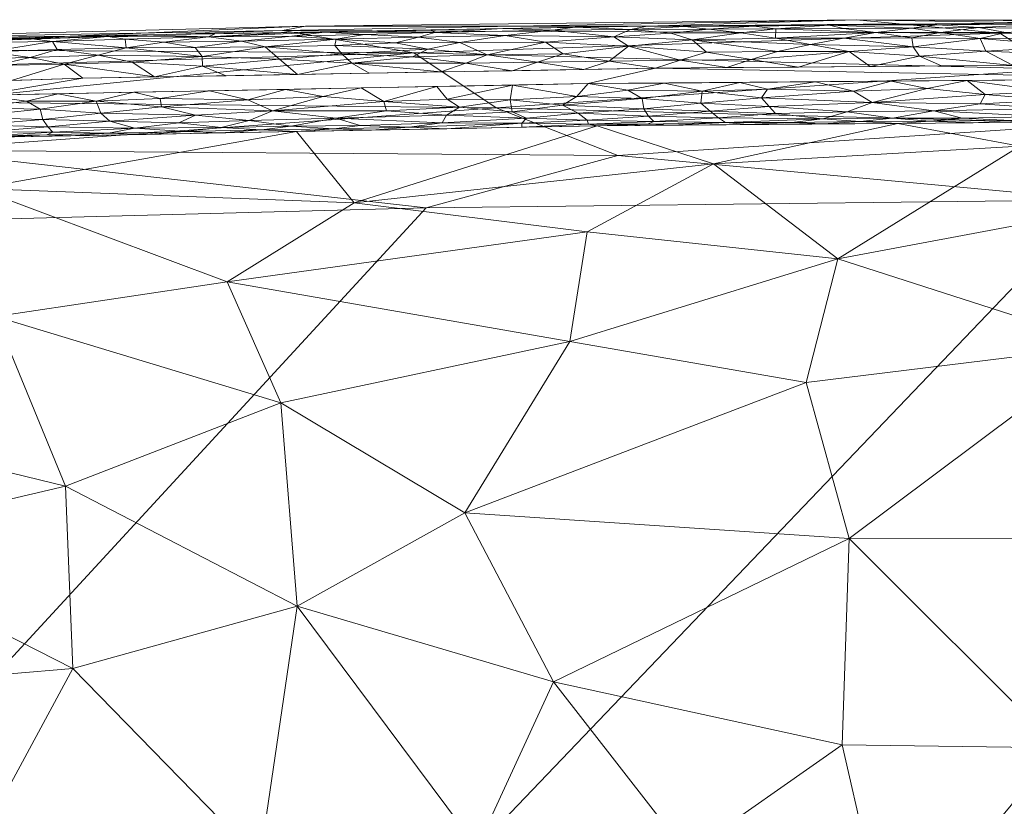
# Model space of a CAD drawing. Header units: millimetres. Extents: x -277 to 277, y 0 to 420.
# Tile 77 of 129: x -84 to -38, y 383 to 420. Entities that reach past the tile are written whole.
import ezdxf

# ---------------------------------------------------------------- set-up
doc = ezdxf.new("R2010")
doc.units = ezdxf.units.MM
doc.layers.add('A-GENM', color=13, linetype='Continuous')

# ---------------------------------------------------------------- blocks, each defined once
blk = doc.blocks.new('MODEL_CCASF646-0000410R0 - MODEL_CCASF646-0000410R0-462766-Preview')
at = {"layer": 'A-GENM', "lineweight": 9}
mesh = blk.add_polyface(dxfattribs=at)
corners = [(0.001, -418.071), (27.058, -418.028), (54.115, -417.814), (81.168, -417.341), (108.211, -416.472), (135.228, -414.994), (162.175, -412.551), (188.927, -408.504), (215.094, -401.625), (239.316, -389.574), (257.878, -369.901), (268.06, -344.836), (272.607, -318.164), (274.418, -291.167), (274.985, -264.116), (275.046, -237.058), (274.991, -209.999), (275.046, -182.942), (274.985, -155.884), (274.418, -128.833), (272.607, -101.836), (268.06, -75.164), (257.877, -50.099), (239.315, -30.426), (215.094, -18.375), (188.927, -11.496), (162.175, -7.449), (135.228, -5.006), (108.211, -3.528), (81.168, -2.659), (54.114, -2.186), (27.058, -1.972), (-0.001, -1.929), (-27.058, -1.972), (-54.115, -2.186), (-81.168, -2.659), (-108.211, -3.528), (-135.228, -5.006), (-162.175, -7.449), (-188.927, -11.496), (-215.094, -18.375), (-239.316, -30.426), (-257.878, -50.099), (-268.06, -75.164), (-272.607, -101.836), (-274.418, -128.833), (-274.985, -155.884), (-275.046, -182.942), (-274.991, -210.001), (-275.046, -237.058), (-274.985, -264.116), (-274.418, -291.167), (-272.607, -318.164), (-268.06, -344.836), (-257.877, -369.901), (-239.315, -389.574), (-215.094, -401.625), (-188.927, -408.504), (-162.175, -412.551), (-135.228, -414.994), (-108.211, -416.472), (-81.168, -417.341), (-54.114, -417.814), (-27.058, -418.028), (0, -417.379), (-28.642, -417.322), (-57.282, -417.085), (-85.919, -416.539), (-114.541, -415.492), (-143.122, -413.633), (-171.583, -410.421), (-199.673, -404.829), (-226.506, -394.82), (-249.166, -377.316), (-263.208, -352.36), (-269.623, -324.447), (-272.114, -295.914), (-272.885, -267.283), (-272.992, -238.642), (-272.958, -210), (-272.992, -181.358), (-272.885, -152.717), (-272.113, -124.086), (-269.623, -95.553), (-263.208, -67.64), (-249.167, -42.684), (-226.506, -25.18), (-199.673, -15.171), (-171.583, -9.579), (-143.122, -6.367), (-114.541, -4.508), (-85.919, -3.46), (-57.282, -2.915), (-28.642, -2.678), (0, -2.621), (28.642, -2.678), (57.282, -2.915), (85.919, -3.46), (114.541, -4.508), (143.122, -6.367), (171.583, -9.579), (199.673, -15.171), (226.506, -25.18), (249.167, -42.684), (263.208, -67.64), (269.623, -95.553), (272.113, -124.086), (272.885, -152.717), (272.992, -181.358), (272.958, -210), (272.992, -238.642), (272.885, -267.283), (272.114, -295.914), (269.623, -324.447), (263.208, -352.36), (249.166, -377.316), (226.506, -394.82), (199.673, -404.829), (171.583, -410.421), (143.122, -413.633), (114.541, -415.492), (85.919, -416.539), (57.282, -417.085), (28.642, -417.322)]
mesh.append_faces([[corners[k] for k in face] for face in [(42, 85, 41), (41, 86, 40), (86, 41, 85), (40, 87, 39), (117, 8, 116), (25, 101, 24), (100, 26, 99), (23, 103, 22), (103, 23, 102), (24, 102, 23), (102, 24, 101)]], dxfattribs={"vtx0": -1, "vtx1": -1})
mesh.append_faces([[corners[k] for k in face] for face in [(53, 74, 75, 52), (74, 53, 54, 73), (55, 72, 73), (72, 55, 56), (73, 54, 55), (78, 49, 50, 77), (79, 48, 49, 78), (77, 50, 51, 76), (52, 75, 76, 51), (65, 62, 63, 64), (62, 65, 66), (71, 56, 57), (56, 71, 72), (80, 46, 47, 79), (88, 38, 39, 87), (40, 86, 87), (89, 37, 38, 88), (90, 36, 37, 89), (91, 35, 36, 90), (92, 34, 35, 91), (93, 33, 34, 92), (94, 32, 33, 93), (122, 2, 3, 121), (121, 3, 4, 120), (2, 122, 123), (120, 4, 5, 119), (119, 5, 6, 118), (118, 6, 7, 117), (117, 7, 8), (116, 8, 9), (9, 115, 116), (115, 9, 10), (14, 110, 111, 13), (15, 109, 110, 14), (109, 15, 16), (27, 98, 99, 26), (98, 27, 28), (31, 94, 95, 30), (30, 95, 96, 29), (94, 31, 32), (29, 96, 97), (18, 107, 108, 17), (20, 105, 106, 19), (19, 106, 107, 18), (17, 108, 109, 16), (105, 20, 21, 104), (104, 21, 22, 103)]], dxfattribs={"vtx0": -1, "vtx2": -1})
mesh.append_faces([[corners[k] for k in face] for face in [(64, 63, 0, 1)]], dxfattribs={"vtx0": -1, "vtx3": -1})
mesh.append_faces([[corners[k] for k in face] for face in [(80, 81, 46), (47, 48, 79), (111, 112, 13)]], dxfattribs={"vtx1": -1, "vtx2": -1})
mesh.append_faces([[corners[k] for k in face] for face in [(66, 67, 61, 62), (67, 68, 60, 61), (70, 71, 57, 58), (68, 69, 59, 60), (69, 70, 58, 59), (45, 46, 81, 82), (44, 45, 82, 83), (43, 44, 83, 84), (42, 43, 84, 85), (123, 64, 1, 2), (10, 11, 114, 115), (113, 114, 11, 12), (112, 113, 12, 13), (100, 101, 25, 26), (28, 29, 97, 98)]], dxfattribs={"vtx1": -1, "vtx3": -1})
mesh = blk.add_polyface(dxfattribs=at)
corners = [(266.046, -210, -63.976), (266.075, -242.593, -63.976), (265.821, -274.887, -63.976), (264.382, -306.932, -63.976), (259.696, -338.602, -63.976), (247.12, -368.063, -63.976), (223.086, -388.983, -63.976), (192.998, -400.048, -63.976), (161.574, -405.693, -63.976), (129.877, -408.715, -63.976), (97.866, -410.36, -63.976), (64.948, -411.226, -63.976), (33.242, -411.595, -63.976), (0, -411.695, -63.976), (-33.017, -411.597, -63.976), (-65.431, -411.217, -63.976), (-97.019, -410.391, -63.976), (-129.264, -408.757, -63.976), (-161.334, -405.724, -63.976), (-192.843, -400.087, -63.976), (-223.038, -389.009, -63.976), (-247.098, -368.096, -63.976), (-259.65, -338.791, -63.976), (-264.342, -307.422, -63.976), (-265.818, -275.039, -63.976), (-266.074, -243.581, -63.976), (-266.046, -210, -63.976), (-266.075, -177.407, -63.976), (-265.821, -145.113, -63.976), (-264.382, -113.068, -63.976), (-259.696, -81.398, -63.976), (-247.12, -51.937, -63.976), (-223.086, -31.017, -63.976), (-192.998, -19.952, -63.976), (-161.574, -14.307, -63.976), (-129.877, -11.285, -63.976), (-97.866, -9.64, -63.976), (-64.948, -8.774, -63.976), (-33.242, -8.405, -63.976), (0, -8.305, -63.976), (33.017, -8.403, -63.976), (65.431, -8.783, -63.976), (97.019, -9.609, -63.976), (129.264, -11.243, -63.976), (161.334, -14.276, -63.976), (192.843, -19.913, -63.976), (223.038, -30.991, -63.976), (247.098, -51.904, -63.976), (259.65, -81.209, -63.976), (264.342, -112.578, -63.976), (265.818, -144.961, -63.976), (266.074, -176.419, -63.976), (-238.498, -210, -63.976), (-238.52, -242.266, -63.976), (-238.122, -272.174, -63.976), (-235.984, -302.451, -63.976), (-228.82, -331.787, -63.976), (-210.58, -355.979, -63.976), (-183.132, -369.371, -63.976), (-153.456, -375.754, -63.976), (-123.072, -379.016, -63.976), (-92.032, -380.731, -63.976), (-62.327, -381.554, -63.976), (-30.931, -381.935, -63.976), (0, -382.027, -63.976), (31.791, -381.929, -63.976), (61.996, -381.561, -63.976), (93.117, -380.689, -63.976), (123.737, -378.965, -63.976), (153.662, -375.724, -63.976), (183.395, -369.29, -63.976), (210.603, -355.961, -63.976), (228.828, -331.766, -63.976), (236.038, -302.03, -63.976), (238.137, -271.673, -63.976), (238.522, -240.77, -63.976), (238.498, -210, -63.976), (238.522, -179.23, -63.976), (238.137, -148.327, -63.976), (236.038, -117.97, -63.976), (228.828, -88.234, -63.976), (210.603, -64.039, -63.976), (183.395, -50.71, -63.976), (153.662, -44.277, -63.976), (123.737, -41.035, -63.976), (93.117, -39.311, -63.976), (61.996, -38.439, -63.976), (31.791, -38.071, -63.976), (0, -37.973, -63.976), (-30.931, -38.065, -63.976), (-62.327, -38.446, -63.976), (-92.032, -39.269, -63.976), (-123.072, -40.984, -63.976), (-153.456, -44.246, -63.976), (-183.132, -50.629, -63.976), (-210.58, -64.021, -63.976), (-228.82, -88.213, -63.976), (-235.984, -117.549, -63.976), (-238.122, -147.826, -63.976), (-238.52, -177.734, -63.976)]
mesh.append_faces([[corners[k] for k in face] for face in [(57, 21, 56), (97, 30, 96)]], dxfattribs={"vtx0": -1, "vtx1": -1})
mesh.append_faces([[corners[k] for k in face] for face in [(60, 16, 17, 59), (59, 17, 18, 58), (16, 60, 61), (54, 24, 25, 53), (26, 52, 53, 25), (13, 64, 65), (71, 5, 6, 70), (2, 73, 74, 1), (5, 71, 72, 4), (96, 30, 31, 95), (32, 94, 95, 31), (35, 92, 93, 34), (92, 35, 36, 91), (37, 90, 91, 36), (38, 89, 90, 37), (89, 38, 39, 88), (81, 46, 47, 80), (49, 79, 80, 48), (80, 47, 48), (46, 81, 82, 45), (43, 83, 84, 42), (44, 82, 83, 43), (82, 44, 45)]], dxfattribs={"vtx0": -1, "vtx2": -1})
mesh.append_faces([[corners[k] for k in face] for face in [(58, 18, 19, 20), (56, 21, 22, 23), (70, 6, 7, 8), (94, 32, 33, 34)]], dxfattribs={"vtx0": -1, "vtx3": -1})
mesh.append_faces([[corners[k] for k in face] for face in [(54, 55, 24), (2, 3, 73), (74, 75, 1), (29, 30, 97, 28), (97, 98, 28), (93, 94, 34), (49, 50, 79), (76, 77, 0), (84, 85, 42)]], dxfattribs={"vtx1": -1, "vtx2": -1})
mesh.append_faces([[corners[k] for k in face] for face in [(13, 14, 63, 64), (14, 15, 62, 63), (61, 62, 15, 16), (23, 24, 55, 56), (57, 58, 20, 21), (11, 12, 66, 67), (12, 13, 65, 66), (10, 11, 67, 68), (8, 9, 69, 70), (9, 10, 68, 69), (72, 73, 3, 4), (0, 1, 75, 76), (26, 27, 99, 52), (27, 28, 98, 99), (78, 79, 50, 51), (77, 78, 51, 0), (86, 87, 40, 41), (85, 86, 41, 42), (39, 40, 87, 88)]], dxfattribs={"vtx1": -1, "vtx3": -1})
mesh = blk.add_polyface(dxfattribs=at)
corners = [(80.998, -369.747, -55.62), (75.082, -355.674, -64.178), (66.637, -363.881, -59.359), (68.345, -411.461, -14.783), (56.866, -415.093, -1.9), (71.08, -414.825, -1.917), (100.942, -402.696, -27.506), (85.302, -406.096, -23.435), (99.579, -408.703, -19.019), (60.299, -347.354, -68.776), (86.148, -412.142, -12.672), (99.502, -414.044, -1.947), (107.137, -412.351, -10.461), (99.531, -387.959, -42.126), (81.649, -389.463, -41.02), (93.347, -395.417, -35.514), (57.335, -410.086, -17.54), (51.361, -413.303, -10.676), (63.111, -396.812, -34.285), (71.813, -402.018, -28.72), (71.05, -392.41, -38.453), (72.814, -380.411, -48.23), (56.21, -371.409, -54.528), (62.528, -381.02, -47.761), (51.834, -354.621, -64.816), (81.986, -398.081, -32.962), (85.974, -381.465, -47.406), (95.871, -377.026, -50.567), (82.635, -349.641, -67.445), (90.257, -363.3, -59.61), (120.695, -393.62, -36.524), (108.23, -396.932, -33.704), (111.316, -383.478, -45.5), (52.614, -380.724, -47.947), (58.925, -388.834, -41.546), (105.373, -372.447, -53.573), (98.654, -361.185, -60.769), (96.337, -351.535, -66.256), (109.892, -364.184, -58.739), (112.101, -350.672, -66.328), (112.668, -406.716, -21.581), (74.354, -407.725, -21.235), (58.153, -404.904, -25.228), (85.294, -414.557, -1.934), (113.709, -413.532, -1.961), (116.971, -410.007, -15.402), (46.986, -402.978, -27.576)]
mesh.append_faces([[corners[k] for k in face] for face in [(43, 10, 5)]], dxfattribs={"vtx0": -1, "vtx1": -1})
mesh.append_faces([[corners[k] for k in face] for face in [(0, 1, 2), (6, 7, 8), (2, 1, 9), (10, 11, 12), (13, 14, 15), (3, 16, 17), (18, 19, 20), (21, 22, 23), (2, 24, 22), (25, 7, 6), (0, 26, 27), (28, 1, 29), (30, 13, 31), (32, 27, 13), (27, 26, 13), (1, 0, 29), (21, 26, 0), (23, 33, 34), (21, 2, 22), (19, 25, 20), (21, 0, 2), (29, 0, 27), (35, 29, 27), (28, 29, 36), (37, 36, 38), (39, 37, 38), (32, 35, 27), (14, 26, 21), (26, 14, 13), (31, 13, 15), (32, 13, 30), (15, 6, 31), (31, 6, 40), (21, 23, 20), (25, 15, 14), (20, 25, 14), (25, 19, 7), (41, 7, 19), (10, 8, 7), (42, 16, 41), (5, 10, 3), (10, 7, 41), (21, 20, 14), (20, 34, 18), (10, 12, 8), (6, 15, 25), (6, 8, 40), (45, 8, 12), (35, 38, 36), (42, 19, 18), (3, 17, 4), (20, 23, 34), (22, 33, 23), (35, 36, 29), (42, 41, 19), (10, 41, 3), (18, 46, 42), (8, 45, 40), (41, 16, 3)]], dxfattribs={"vtx0": -1, "vtx1": -1, "vtx2": -1})
mesh.append_faces([[corners[k] for k in face] for face in [(3, 4, 5), (10, 43, 11), (12, 11, 44)]], dxfattribs={"vtx0": -1, "vtx2": -1})
mesh = blk.add_polyface(dxfattribs=at)
corners = [(17.723, -411.365, -15.178), (18.006, -403.753, -26.505), (0, -405.767, -23.916), (51.361, -413.303, -10.676), (45.485, -408.811, -19.689), (36.884, -414.133, -8.311), (0, -415.384, -1.857), (14.217, -415.356, -1.863), (27.245, -395.569, -35.324), (12.607, -393.971, -36.77), (35.051, -385.715, -43.993), (43.051, -376.104, -51.26), (29.768, -372.184, -53.916), (23.35, -385.473, -44.13), (56.21, -371.409, -54.528), (43.492, -362.037, -60.46), (0, -357.7, -62.719), (7.396, -362.93, -59.863), (7.28, -350.769, -66.989), (0, -368.395, -56.386), (21.378, -350.828, -66.945), (14.327, -357.607, -63.077), (22.797, -363.005, -59.83), (46.986, -402.978, -27.576), (58.153, -404.904, -25.228), (14.255, -377.821, -49.923), (0, -388.453, -41.623), (14.375, -367.994, -56.658), (44.953, -395.6, -35.395), (41.369, -349.286, -67.773), (30.587, -357.458, -63.172), (51.834, -354.621, -64.816), (45.284, -385.864, -43.928), (52.614, -380.724, -47.947), (63.111, -396.812, -34.285), (58.925, -388.834, -41.546), (32.757, -404.719, -25.381), (57.335, -410.086, -17.54), (32.187, -411.301, -15.333), (0, -378.424, -49.005), (0, -397.11, -32.77), (0, -410.576, -12.886), (23.059, -414.13, -8.413), (28.433, -415.327, -1.87), (42.649, -415.21, -1.885), (56.866, -415.093, -1.9)]
mesh.append_faces([[corners[k] for k in face] for face in [(2, 9, 40)]], dxfattribs={"vtx0": -1, "vtx1": -1})
mesh.append_faces([[corners[k] for k in face] for face in [(0, 1, 2), (3, 4, 5), (8, 9, 1), (10, 11, 12), (13, 9, 8), (14, 15, 11), (16, 17, 18), (20, 21, 22), (23, 4, 24), (9, 25, 26), (22, 27, 12), (25, 9, 13), (10, 8, 28), (29, 30, 15), (31, 15, 14), (32, 33, 11), (28, 34, 35), (35, 33, 32), (28, 8, 36), (23, 34, 28), (4, 3, 37), (30, 11, 15), (12, 11, 30), (13, 8, 10), (30, 20, 22), (13, 12, 25), (4, 36, 38), (1, 36, 8), (12, 13, 10), (1, 9, 2), (0, 38, 36), (0, 36, 1), (36, 4, 23), (42, 0, 7), (5, 4, 38), (3, 5, 44), (5, 38, 42), (5, 42, 43), (38, 0, 42), (17, 27, 21), (17, 21, 18), (17, 19, 25), (12, 27, 25), (27, 22, 21), (30, 22, 12), (25, 27, 17), (33, 14, 11), (11, 10, 32), (10, 28, 32), (35, 32, 28), (36, 23, 28), (4, 37, 24)]], dxfattribs={"vtx0": -1, "vtx1": -1, "vtx2": -1})
mesh.append_faces([[corners[k] for k in face] for face in [(25, 19, 39), (0, 41, 6), (5, 43, 44), (3, 44, 45), (42, 7, 43), (0, 2, 41), (9, 26, 40)]], dxfattribs={"vtx0": -1, "vtx2": -1})
mesh.append_faces([[corners[k] for k in face] for face in [(6, 7, 0), (16, 19, 17), (39, 26, 25)]], dxfattribs={"vtx1": -1, "vtx2": -1})
mesh = blk.add_polyface(dxfattribs=at)
corners = [(35.189, -417.771, -39.735), (37.841, -419.472, -26.463), (0, -418.626, -33.359), (0, -419.348, -17.644), (44.617, -420.105, -12.886), (71.733, -419.598, -19.68), (55.881, -413.692, -56.8), (61.637, -415.94, -47.948), (33.057, -415.199, -51.927), (65.533, -418.536, -33.063), (0, -420.07, -1.937), (33.242, -411.595, -63.976), (81.776, -419.325, -1.897), (54.519, -419.808, -1.905), (70.653, -419.801, -10.179), (27.259, -420.025, -1.918), (109.026, -418.438, -1.896), (97.685, -419.121, -13.119), (89.166, -413.943, -53.594), (88.73, -416.231, -44.08), (64.948, -411.226, -63.976), (97.866, -410.36, -63.976), (0, -413.299, -56.891), (0, -411.695, -63.976), (96.883, -418.729, -23.849), (0, -416.764, -41.582), (0, -414.903, -49.806), (96.455, -417.66, -34.295)]
mesh.append_faces([[corners[k] for k in face] for face in [(10, 4, 15), (21, 18, 20), (22, 8, 26), (26, 0, 25)]], dxfattribs={"vtx0": -1, "vtx1": -1})
mesh.append_faces([[corners[k] for k in face] for face in [(0, 1, 2), (3, 1, 4), (5, 4, 1), (6, 7, 8), (5, 1, 9), (8, 11, 6), (1, 0, 9), (5, 14, 4), (6, 18, 7), (7, 18, 19), (12, 14, 17), (24, 17, 5), (7, 19, 9), (4, 14, 13), (17, 14, 5), (18, 6, 20), (26, 8, 0), (8, 22, 11), (0, 8, 7), (7, 9, 0), (9, 27, 24), (9, 24, 5), (9, 19, 27)]], dxfattribs={"vtx0": -1, "vtx1": -1, "vtx2": -1})
mesh.append_faces([[corners[k] for k in face] for face in [(1, 3, 2), (4, 13, 15), (6, 11, 20), (0, 2, 25)]], dxfattribs={"vtx0": -1, "vtx2": -1})
mesh.append_faces([[corners[k] for k in face] for face in [(10, 3, 4), (12, 13, 14), (16, 12, 17)]], dxfattribs={"vtx1": -1, "vtx2": -1})
mesh.append_faces([[corners[k] for k in face] for face in [(22, 23, 11)]], dxfattribs={"vtx2": -1})
mesh = blk.add_polyface(dxfattribs=at)
corners = [(83.071, -415.388, -0.42), (79.898, -415.315, -0.546), (80.321, -415.691, -0.266), (73.305, -415.348, -0.656), (75.851, -415.594, -0.39), (76.639, -415.238, -0.704), (76.346, -414.828, -1.524), (74.641, -415.017, -1.111), (78.713, -414.981, -1.014), (72.725, -414.906, -1.505), (79.967, -414.749, -1.523), (82.594, -414.798, -1.201), (77.452, -415.986, -0.156), (73.381, -416.325, -0.069), (77.519, -416.384, -0.036), (71.342, -415.077, -1.119), (72.213, -415.799, -0.302), (78.76, -416.676), (80.54, -416.265, -0.046), (69.214, -415.452, -0.626), (69.307, -414.956, -1.559), (71.08, -414.825, -1.917), (69.816, -416.486, -0.046), (71.6, -416.813), (66.94, -416.244, -0.133), (68.021, -416.881), (66.814, -415.797, -0.366), (78.187, -414.691, -1.925), (81.741, -414.624, -1.93), (82.833, -415.048, -0.765), (74.634, -414.758, -1.921), (67.527, -414.892, -1.913), (82.339, -416.608), (68.063, -415.115, -1.162), (75.18, -416.745)]
mesh.append_faces([[corners[k] for k in face] for face in [(32, 18, 17), (34, 13, 23)]], dxfattribs={"vtx0": -1, "vtx1": -1})
mesh.append_faces([[corners[k] for k in face] for face in [(0, 1, 2), (3, 4, 5), (6, 7, 8), (9, 7, 6), (10, 8, 11), (12, 13, 14), (15, 7, 9), (16, 4, 3), (14, 17, 18), (19, 16, 3), (20, 9, 21), (22, 23, 13), (24, 25, 22), (16, 19, 26), (6, 10, 27), (10, 6, 8), (5, 7, 3), (29, 8, 1), (30, 9, 6), (9, 20, 15), (1, 4, 2), (18, 2, 12), (14, 18, 12), (20, 33, 15), (19, 15, 33), (15, 19, 3), (16, 12, 4), (15, 3, 7), (2, 4, 12), (5, 1, 8), (1, 5, 4), (7, 5, 8), (13, 12, 16), (13, 34, 14), (22, 16, 24), (16, 22, 13), (16, 26, 24)]], dxfattribs={"vtx0": -1, "vtx1": -1, "vtx2": -1})
mesh.append_faces([[corners[k] for k in face] for face in [(10, 28, 27), (9, 30, 21), (20, 21, 31), (6, 27, 30)]], dxfattribs={"vtx0": -1, "vtx2": -1})
mesh.append_faces([[corners[k] for k in face] for face in [(34, 17, 14), (25, 23, 22)]], dxfattribs={"vtx1": -1, "vtx2": -1})
mesh = blk.add_polyface(dxfattribs=at)
corners = [(82.879, -414.665, -1.583), (82.594, -414.798, -1.201), (85.672, -414.625, -1.463), (89.321, -415.16, -0.47), (86.822, -415.51, -0.276), (89.457, -415.725, -0.14), (88.853, -414.622, -1.227), (85.767, -414.811, -1.012), (88.706, -414.861, -0.808), (86.16, -415.141, -0.564), (82.833, -415.048, -0.765), (91.956, -415.346, -0.286), (92.42, -414.943, -0.583), (92.398, -414.301, -1.941), (88.846, -414.429, -1.937), (79.967, -414.749, -1.523), (85.295, -414.557, -1.934), (81.741, -414.624, -1.93), (83.071, -415.388, -0.42), (86.297, -415.946, -0.093), (85.919, -416.54), (89.497, -416.409), (83.184, -415.874, -0.147), (83.842, -416.251, -0.033), (80.321, -415.691, -0.266), (80.54, -416.265, -0.046), (92.633, -414.588, -1.061), (94.18, -414.357, -1.541), (95.321, -415.085, -0.386), (78.713, -414.981, -1.014), (79.898, -415.315, -0.546), (92.407, -415.713, -0.113), (82.339, -416.608), (93.074, -416.279)]
mesh.append_faces([[corners[k] for k in face] for face in [(16, 2, 14), (33, 31, 21), (20, 23, 32)]], dxfattribs={"vtx0": -1, "vtx1": -1})
mesh.append_faces([[corners[k] for k in face] for face in [(0, 1, 2), (3, 4, 5), (6, 7, 8), (9, 7, 10), (11, 12, 3), (15, 1, 0), (2, 7, 6), (18, 9, 10), (3, 12, 8), (4, 19, 5), (22, 23, 19), (24, 25, 22), (7, 2, 1), (26, 27, 6), (8, 26, 6), (12, 11, 28), (13, 6, 27), (14, 2, 6), (10, 7, 1), (8, 7, 9), (29, 10, 1), (10, 30, 18), (3, 8, 9), (26, 8, 12), (4, 3, 9), (11, 3, 5), (18, 4, 9), (19, 4, 22), (31, 11, 5), (4, 18, 22), (22, 18, 24), (32, 23, 25), (19, 23, 20), (25, 23, 22), (31, 5, 21), (16, 0, 2), (17, 15, 0), (19, 21, 5)]], dxfattribs={"vtx0": -1, "vtx1": -1, "vtx2": -1})
mesh.append_faces([[corners[k] for k in face] for face in [(6, 13, 14), (0, 16, 17), (19, 20, 21)]], dxfattribs={"vtx0": -1, "vtx2": -1})
mesh = blk.add_polyface(dxfattribs=at)
corners = [(69.307, -414.956, -1.559), (65.753, -415.027, -1.513), (68.063, -415.115, -1.162), (64.196, -415.237, -1.045), (63.367, -415.983, -0.283), (63.952, -416.349, -0.112), (66.94, -416.244, -0.133), (60.423, -415.217, -1.199), (57.337, -415.36, -0.997), (60.201, -415.453, -0.795), (63.984, -415.597, -0.566), (60.888, -415.75, -0.469), (63.973, -414.959, -1.908), (60.42, -415.026, -1.904), (57.274, -415.171, -1.437), (54.194, -415.305, -1.18), (58.5, -416.064, -0.276), (60.979, -416.323, -0.138), (57.832, -416.478, -0.098), (54.742, -416.381, -0.147), (55.42, -416.773, -0.032), (57.755, -415.699, -0.552), (54.431, -415.558, -0.755), (54.666, -415.894, -0.42), (60.862, -417.017), (67.527, -414.892, -1.913), (69.214, -415.452, -0.626), (66.814, -415.797, -0.366), (68.021, -416.881), (64.441, -416.949), (56.866, -415.093, -1.9), (57.282, -417.085), (53.702, -417.115), (54.486, -415.173, -1.555)]
mesh.append_faces([[corners[k] for k in face] for face in [(28, 6, 29), (30, 14, 13), (31, 20, 32), (24, 18, 31), (29, 5, 24)]], dxfattribs={"vtx0": -1, "vtx1": -1})
mesh.append_faces([[corners[k] for k in face] for face in [(0, 1, 2), (1, 3, 2), (4, 5, 6), (7, 8, 9), (4, 10, 11), (8, 14, 15), (14, 8, 7), (11, 16, 17), (18, 19, 20), (10, 9, 11), (21, 22, 23), (17, 24, 5), (17, 16, 18), (13, 14, 7), (3, 1, 7), (9, 3, 7), (26, 3, 10), (1, 0, 25), (3, 26, 2), (27, 10, 4), (12, 7, 1), (9, 8, 21), (21, 8, 22), (11, 9, 21), (3, 9, 10), (16, 11, 21), (4, 11, 17), (23, 16, 21), (18, 16, 19), (5, 4, 17), (27, 4, 6), (26, 10, 27), (16, 23, 19), (18, 20, 31), (18, 24, 17), (29, 6, 5), (30, 33, 14)]], dxfattribs={"vtx0": -1, "vtx1": -1, "vtx2": -1})
mesh.append_faces([[corners[k] for k in face] for face in [(7, 12, 13), (1, 25, 12)]], dxfattribs={"vtx0": -1, "vtx2": -1})
mesh = blk.add_polyface(dxfattribs=at)
corners = [(41.128, -415.312, -1.512), (37.32, -415.345, -1.486), (39.606, -415.46, -1.138), (32.503, -416.594, -0.136), (32.463, -416.09, -0.411), (29.571, -416.352, -0.253), (35.754, -415.541, -1.03), (35.395, -416.313, -0.258), (35.487, -416.713, -0.09), (38.525, -416.578, -0.128), (39.096, -415.239, -1.881), (35.542, -415.269, -1.877), (35.546, -415.909, -0.549), (31.989, -415.491, -1.173), (31.988, -415.298, -1.874), (42.906, -415.448, -1.113), (32.431, -415.749, -0.745), (29.319, -415.647, -0.909), (29.351, -415.95, -0.541), (29.763, -416.893, -0.05), (32.222, -417.292), (39.382, -417.233), (41.261, -416.851, -0.044), (43.869, -416.189, -0.294), (40.957, -415.804, -0.617), (38.769, -416.13, -0.356), (44.429, -415.292, -1.486), (42.65, -415.21, -1.885), (45.052, -415.753, -0.636), (42.962, -417.204), (28.433, -415.327, -1.87), (28.882, -415.449, -1.31), (35.802, -417.263), (28.642, -417.322)]
mesh.append_faces([[corners[k] for k in face] for face in [(30, 31, 14)]], dxfattribs={"vtx0": -1, "vtx1": -1})
mesh.append_faces([[corners[k] for k in face] for face in [(0, 1, 2), (3, 4, 5), (1, 6, 2), (7, 8, 9), (7, 12, 4), (0, 2, 15), (16, 13, 17), (18, 16, 17), (12, 16, 4), (19, 20, 3), (9, 21, 22), (23, 24, 25), (0, 26, 27), (26, 0, 15), (11, 13, 1), (10, 1, 0), (4, 16, 18), (6, 1, 13), (16, 6, 13), (24, 6, 12), (24, 15, 2), (15, 24, 28), (6, 24, 2), (12, 7, 25), (22, 23, 9), (9, 8, 21), (6, 16, 12), (31, 17, 13), (14, 31, 13), (19, 3, 5), (5, 4, 18), (7, 4, 3), (8, 7, 3), (25, 7, 9), (23, 25, 9), (12, 25, 24), (20, 8, 3)]], dxfattribs={"vtx0": -1, "vtx1": -1, "vtx2": -1})
mesh.append_faces([[corners[k] for k in face] for face in [(13, 11, 14), (0, 27, 10), (19, 33, 20)]], dxfattribs={"vtx0": -1, "vtx2": -1})
mesh.append_faces([[corners[k] for k in face] for face in [(8, 20, 32, 21)]], dxfattribs={"vtx0": -1, "vtx3": -1})
mesh.append_faces([[corners[k] for k in face] for face in [(10, 11, 1), (21, 29, 22)]], dxfattribs={"vtx1": -1, "vtx2": -1})
mesh = blk.add_polyface(dxfattribs=at)
corners = [(51.124, -415.47, -0.934), (51.525, -415.787, -0.539), (54.431, -415.558, -0.755), (50.122, -417.145), (51.908, -416.73, -0.049), (48.808, -416.819, -0.037), (57.337, -415.36, -0.997), (54.194, -415.305, -1.18), (46.207, -415.432, -1.087), (42.906, -415.448, -1.113), (45.052, -415.753, -0.636), (49.758, -415.152, -1.892), (46.204, -415.181, -1.889), (47.662, -415.253, -1.523), (50.794, -415.252, -1.417), (51.961, -416.16, -0.266), (54.666, -415.894, -0.42), (44.429, -415.292, -1.486), (48.443, -415.674, -0.691), (48.739, -416.012, -0.379), (43.869, -416.189, -0.294), (40.957, -415.804, -0.617), (42.962, -417.204), (44.748, -416.738, -0.063), (41.261, -416.851, -0.044), (46.542, -417.174), (54.742, -416.381, -0.147), (54.486, -415.173, -1.555), (56.866, -415.093, -1.9), (53.312, -415.122, -1.896), (49.09, -416.412, -0.159), (42.65, -415.21, -1.885), (53.702, -417.115), (55.42, -416.773, -0.032), (57.274, -415.171, -1.437)]
mesh.append_faces([[corners[k] for k in face] for face in [(32, 4, 3)]], dxfattribs={"vtx0": -1, "vtx1": -1})
mesh.append_faces([[corners[k] for k in face] for face in [(0, 1, 2), (3, 4, 5), (2, 6, 7), (8, 9, 10), (0, 14, 8), (14, 13, 8), (1, 15, 16), (9, 8, 17), (1, 18, 19), (20, 10, 21), (22, 23, 24), (15, 4, 26), (27, 14, 7), (7, 0, 2), (16, 2, 1), (14, 0, 7), (18, 8, 10), (12, 17, 13), (1, 19, 15), (4, 15, 30), (26, 16, 15), (32, 33, 4), (5, 4, 30), (4, 33, 26), (34, 27, 7), (8, 13, 17), (11, 13, 14), (30, 15, 19), (0, 18, 1), (8, 18, 0), (10, 20, 19), (10, 19, 18), (20, 30, 19), (23, 30, 20), (23, 25, 5), (30, 23, 5), (20, 24, 23), (14, 27, 29)]], dxfattribs={"vtx0": -1, "vtx1": -1, "vtx2": -1})
mesh.append_faces([[corners[k] for k in face] for face in [(23, 22, 25), (17, 12, 31), (14, 29, 11)]], dxfattribs={"vtx0": -1, "vtx2": -1})
mesh.append_faces([[corners[k] for k in face] for face in [(11, 12, 13), (28, 29, 27), (25, 3, 5)]], dxfattribs={"vtx1": -1, "vtx2": -1})
mesh = blk.add_polyface(dxfattribs=at)
corners = [(75.521, -417.919, -0.056), (71.874, -418.236, -0.131), (75.531, -418.375, -0.223), (77.34, -419.041, -0.822), (75.233, -419.304, -1.209), (79.176, -419.192, -1.15), (74.942, -419.446, -1.899), (78.348, -419.385, -1.898), (82.056, -418, -0.125), (78.841, -418.108, -0.138), (80.447, -418.436, -0.319), (71.023, -417.519), (77.786, -417.4), (81.168, -417.341), (79.128, -418.773, -0.557), (72.554, -418.823, -0.477), (69.264, -418.888, -0.48), (69.203, -419.186, -0.798), (69.746, -419.512, -1.499), (71.292, -419.33, -1.097), (82.612, -419.079, -1.085), (79.984, -419.315, -1.55), (64.53, -419.507, -1.225), (67.853, -419.407, -1.126), (73.676, -419.097, -0.794), (65.593, -418.348, -0.132), (68.934, -418.492, -0.218), (68.462, -418.059, -0.057), (68.13, -419.566, -1.901), (71.536, -419.506, -1.9), (74.404, -417.46), (75.86, -418.8, -0.516), (81.754, -419.325, -1.897), (65.303, -419.275, -0.829), (66.395, -419.013, -0.547), (64.87, -418.721, -0.306), (67.641, -417.578)]
mesh.append_faces([[corners[k] for k in face] for face in [(12, 8, 13), (30, 0, 12), (32, 21, 7), (6, 4, 29)]], dxfattribs={"vtx0": -1, "vtx1": -1})
mesh.append_faces([[corners[k] for k in face] for face in [(0, 1, 2), (3, 4, 5), (8, 9, 10), (0, 11, 1), (5, 14, 3), (15, 16, 17), (18, 4, 19), (20, 5, 21), (1, 15, 2), (22, 18, 23), (24, 15, 17), (25, 26, 27), (2, 10, 9), (10, 2, 14), (3, 14, 31), (20, 14, 5), (31, 24, 3), (3, 24, 4), (29, 4, 18), (7, 21, 4), (24, 31, 15), (4, 24, 19), (4, 21, 5), (23, 18, 19), (28, 18, 22), (19, 17, 23), (33, 23, 17), (24, 17, 19), (17, 16, 34), (2, 15, 31), (26, 15, 1), (16, 26, 35), (8, 12, 9), (2, 31, 14), (0, 2, 9), (12, 0, 9), (11, 27, 1), (15, 26, 16), (1, 27, 26)]], dxfattribs={"vtx0": -1, "vtx1": -1, "vtx2": -1})
mesh.append_faces([[corners[k] for k in face] for face in [(4, 6, 7), (18, 28, 29), (27, 11, 36), (0, 30, 11)]], dxfattribs={"vtx0": -1, "vtx2": -1})
mesh = blk.add_polyface(dxfattribs=at)
corners = [(83.71, -419.213, -1.505), (82.612, -419.079, -1.085), (79.984, -419.315, -1.55), (82.381, -418.693, -0.553), (85.601, -418.584, -0.527), (83.669, -418.326, -0.299), (87.14, -418.242, -0.303), (85.33, -417.937, -0.132), (90.037, -417.469, -0.036), (87.929, -417.124), (93.999, -418.037, -0.3), (92.074, -417.778, -0.144), (90.998, -418.185, -0.335), (89.386, -418.984, -1.271), (90.037, -418.761, -0.88), (86.099, -419.024, -1.155), (88.711, -417.874, -0.143), (91.991, -418.504, -0.626), (88.867, -418.511, -0.541), (80.447, -418.436, -0.319), (79.128, -418.773, -0.557), (86.921, -419.141, -1.548), (93.611, -418.948, -1.55), (91.968, -418.993, -1.896), (91.309, -417.015), (95.425, -417.657, -0.138), (82.056, -418, -0.125), (84.548, -417.233), (81.168, -417.341), (81.754, -419.325, -1.897), (85.159, -419.214, -1.896), (88.564, -419.103, -1.896), (95.373, -418.882, -1.896), (92.588, -418.841, -1.156)]
mesh.append_faces([[corners[k] for k in face] for face in [(9, 8, 24), (23, 13, 31)]], dxfattribs={"vtx0": -1, "vtx1": -1})
mesh.append_faces([[corners[k] for k in face] for face in [(0, 1, 2), (3, 4, 5), (5, 4, 6), (7, 8, 9), (10, 11, 12), (13, 14, 15), (16, 8, 7), (14, 17, 18), (8, 16, 11), (19, 3, 5), (20, 3, 19), (14, 4, 15), (15, 21, 13), (0, 21, 15), (22, 13, 23), (17, 12, 18), (24, 8, 25), (25, 8, 11), (7, 6, 16), (16, 6, 12), (6, 7, 5), (12, 6, 18), (26, 5, 7), (5, 26, 19), (4, 3, 1), (6, 4, 18), (26, 7, 27), (0, 2, 29), (0, 15, 1), (4, 1, 15), (20, 1, 3), (30, 21, 0), (13, 21, 31), (14, 13, 33), (14, 18, 4), (13, 22, 33), (33, 17, 14), (16, 12, 11), (10, 12, 17)]], dxfattribs={"vtx0": -1, "vtx1": -1, "vtx2": -1})
mesh.append_faces([[corners[k] for k in face] for face in [(26, 27, 28), (0, 29, 30), (21, 30, 31), (22, 23, 32), (7, 9, 27)]], dxfattribs={"vtx0": -1, "vtx2": -1})
mesh = blk.add_polyface(dxfattribs=at)
corners = [(45.212, -419.237, -0.505), (43.7, -419.498, -0.773), (48.431, -419.241, -0.537), (46.789, -418.935, -0.297), (44.956, -418.599, -0.129), (49.581, -418.227, -0.037), (47.35, -417.868), (48.414, -419.678, -1.144), (45.216, -419.695, -1.114), (45.899, -419.844, -1.539), (48.339, -418.605, -0.143), (51.696, -418.576, -0.146), (42.005, -419.701, -1.072), (49.466, -419.806, -1.528), (44.286, -419.89, -1.91), (40.79, -419.871, -1.473), (51.099, -419.835, -1.906), (52.726, -419.78, -1.567), (51.609, -419.662, -1.182), (55.29, -419.647, -1.248), (53.379, -419.467, -0.867), (52.369, -419.151, -0.494), (50.08, -419.483, -0.837), (55.391, -418.86, -0.308), (52.944, -418.197, -0.038), (50.732, -417.841), (54.115, -417.815), (43.968, -417.895), (41.937, -418.828, -0.216), (41.994, -419.242, -0.486), (40.633, -419.499, -0.741), (47.692, -419.862, -1.908), (40.879, -419.917, -1.911), (54.505, -419.808, -1.905), (38.768, -419.222, -0.449), (41.626, -418.383, -0.054), (40.586, -417.922)]
mesh.append_faces([[corners[k] for k in face] for face in [(6, 5, 25), (31, 9, 14), (14, 15, 32)]], dxfattribs={"vtx0": -1, "vtx1": -1})
mesh.append_faces([[corners[k] for k in face] for face in [(0, 1, 2), (0, 2, 3), (4, 5, 6), (7, 8, 9), (10, 5, 4), (5, 10, 11), (1, 12, 8), (9, 13, 7), (14, 9, 15), (13, 16, 17), (18, 17, 19), (20, 21, 22), (11, 10, 21), (11, 21, 23), (22, 2, 7), (5, 24, 25), (24, 5, 11), (4, 3, 10), (10, 3, 21), (28, 0, 3), (21, 3, 2), (28, 3, 4), (1, 0, 29), (12, 1, 30), (1, 8, 7), (30, 1, 29), (9, 12, 15), (13, 9, 31), (9, 8, 12), (13, 18, 7), (13, 17, 18), (22, 7, 18), (1, 7, 2), (20, 22, 18), (21, 2, 22), (28, 34, 29), (0, 28, 29), (35, 28, 4), (27, 35, 4)]], dxfattribs={"vtx0": -1, "vtx1": -1, "vtx2": -1})
mesh.append_faces([[corners[k] for k in face] for face in [(4, 6, 27), (13, 31, 16), (35, 27, 36)]], dxfattribs={"vtx0": -1, "vtx2": -1})
mesh.append_faces([[corners[k] for k in face] for face in [(26, 25, 24), (16, 33, 17)]], dxfattribs={"vtx1": -1, "vtx2": -1})
mesh = blk.add_polyface(dxfattribs=at)
corners = [(64.87, -418.721, -0.306), (63.349, -419.03, -0.517), (66.395, -419.013, -0.547), (56.069, -419.296, -0.684), (61.207, -419.361, -0.862), (59.309, -419.052, -0.484), (55.29, -419.647, -1.248), (57.911, -419.747, -1.904), (58.983, -419.604, -1.261), (59.679, -418.105, -0.037), (62.066, -418.449, -0.149), (63.065, -418.051, -0.036), (64.723, -419.627, -1.902), (68.13, -419.566, -1.901), (64.53, -419.507, -1.225), (65.593, -418.348, -0.132), (68.934, -418.492, -0.218), (58.465, -418.494, -0.146), (67.853, -419.407, -1.126), (65.303, -419.275, -0.829), (64.259, -417.637), (68.462, -418.059, -0.057), (56.295, -418.154, -0.038), (55.391, -418.86, -0.308), (52.369, -419.151, -0.494), (52.944, -418.197, -0.038), (61.317, -419.687, -1.903), (53.379, -419.467, -0.867), (69.203, -419.186, -0.798), (69.264, -418.888, -0.48), (60.878, -417.696), (57.496, -417.755), (54.115, -417.815), (51.696, -418.576, -0.146), (52.726, -419.78, -1.567), (54.505, -419.808, -1.905), (51.609, -419.662, -1.182), (67.641, -417.578)]
mesh.append_faces([[corners[k] for k in face] for face in [(20, 21, 37), (7, 6, 35)]], dxfattribs={"vtx0": -1, "vtx1": -1})
mesh.append_faces([[corners[k] for k in face] for face in [(0, 1, 2), (3, 4, 5), (6, 7, 8), (9, 10, 11), (1, 0, 10), (15, 0, 16), (10, 9, 17), (14, 18, 19), (20, 11, 21), (22, 17, 9), (23, 3, 5), (23, 24, 3), (23, 22, 25), (8, 26, 14), (4, 3, 8), (14, 19, 4), (27, 6, 3), (19, 2, 1), (4, 19, 1), (4, 1, 5), (14, 4, 8), (10, 5, 1), (17, 22, 23), (17, 23, 5), (28, 2, 19), (29, 0, 2), (10, 0, 15), (11, 15, 21), (10, 17, 5), (11, 30, 9), (15, 11, 10), (31, 22, 9), (23, 25, 33), (25, 22, 32), (6, 34, 35), (3, 6, 8), (6, 27, 36), (24, 27, 3)]], dxfattribs={"vtx0": -1, "vtx1": -1, "vtx2": -1})
mesh.append_faces([[corners[k] for k in face] for face in [(11, 20, 30), (22, 31, 32), (9, 30, 31), (14, 26, 12)]], dxfattribs={"vtx0": -1, "vtx2": -1})
mesh.append_faces([[corners[k] for k in face] for face in [(12, 13, 14), (7, 26, 8)]], dxfattribs={"vtx1": -1, "vtx2": -1})
mesh = blk.add_polyface(dxfattribs=at)
corners = [(34.759, -418.461, -0.062), (30.44, -418.002), (31.433, -418.647, -0.111), (35.63, -419.893, -1.426), (40.79, -419.871, -1.473), (38.819, -419.739, -1.097), (28.672, -418.89, -0.205), (27.966, -418.467, -0.054), (31.995, -419.941, -1.518), (34.066, -419.971, -1.915), (37.567, -419.506, -0.722), (35.549, -419.229, -0.437), (34.799, -419.663, -0.916), (38.768, -419.222, -0.449), (33.822, -417.975), (30.897, -419.77, -1.062), (31.845, -419.527, -0.705), (32.494, -419.239, -0.43), (29.484, -419.278, -0.448), (28.029, -419.925, -1.394), (42.005, -419.701, -1.072), (41.626, -418.383, -0.054), (38.495, -418.627, -0.12), (41.937, -418.828, -0.216), (34.439, -418.862, -0.206), (40.586, -417.922), (37.204, -417.948), (37.473, -419.944, -1.913), (40.879, -419.917, -1.911), (27.047, -419.705, -0.918), (30.66, -419.999, -1.917), (27.253, -420.026, -1.918), (40.633, -419.499, -0.741), (41.994, -419.242, -0.486), (27.159, -419.453, -0.597)]
mesh.append_faces([[corners[k] for k in face] for face in [(1, 0, 14), (27, 3, 9), (30, 19, 31)]], dxfattribs={"vtx0": -1, "vtx1": -1})
mesh.append_faces([[corners[k] for k in face] for face in [(0, 1, 2), (3, 4, 5), (6, 2, 7), (8, 9, 3), (10, 11, 12), (11, 10, 13), (12, 15, 3), (16, 17, 18), (19, 8, 15), (4, 20, 5), (21, 22, 23), (1, 7, 2), (24, 22, 0), (16, 15, 12), (22, 13, 23), (27, 4, 3), (12, 3, 5), (8, 3, 15), (10, 12, 5), (11, 17, 16), (15, 29, 19), (19, 30, 8), (29, 15, 16), (32, 5, 20), (10, 32, 13), (13, 32, 33), (32, 10, 5), (24, 13, 22), (11, 16, 12), (16, 18, 34), (24, 17, 11), (6, 17, 2), (6, 18, 17), (16, 34, 29), (21, 26, 22), (24, 0, 2), (26, 0, 22), (17, 24, 2), (24, 11, 13)]], dxfattribs={"vtx0": -1, "vtx1": -1, "vtx2": -1})
mesh.append_faces([[corners[k] for k in face] for face in [(0, 26, 14)]], dxfattribs={"vtx0": -1, "vtx2": -1})
mesh.append_faces([[corners[k] for k in face] for face in [(25, 26, 21), (27, 28, 4), (30, 9, 8)]], dxfattribs={"vtx1": -1, "vtx2": -1})

msp = doc.modelspace()

# ---------------------------------------------------------------- block references
at = {"layer": 'A-GENM', "lineweight": 9, "rotation": 180}
msp.add_blockref('MODEL_CCASF646-0000410R0 - MODEL_CCASF646-0000410R0-462766-Preview', (0, 0, 850), dxfattribs=at)

doc.saveas('drawing.dxf')
